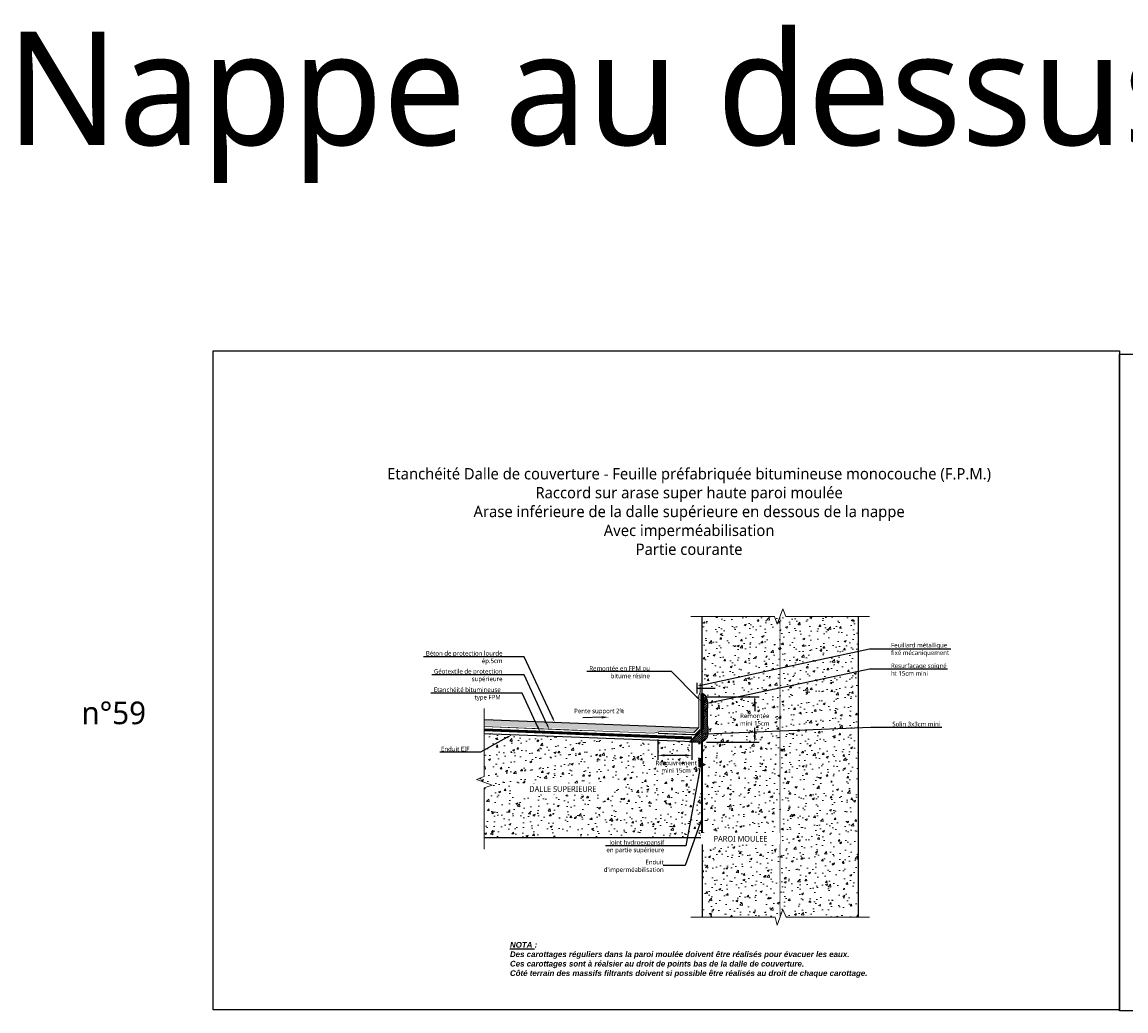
# Model space of a CAD drawing. Header units: millimetres. Extents: x -3314 to 21255525, y -15000 to 1735000.
# Tile 47 of 109: x 22747 to 23234, y 7472 to 7908. Entities that reach past the tile are written whole.
import ezdxf
from ezdxf import colors
from ezdxf.entities.mleader import LeaderData, LeaderLine
from ezdxf.math import Vec2, Vec3

# ---------------------------------------------------------------- set-up
doc = ezdxf.new("R2010")
doc.units = ezdxf.units.MM
doc.linetypes.add('CACHE', pattern=[0.375, 0.25, -0.125])
doc.linetypes.add('CONTINU', pattern=[0])
for name, color, linetype, lineweight in [('Dessin_AXE', 8, 'Continuous', 5), ('Dessin_HACHURES', 253, 'Continuous', 9), ('Matériel_Joint Hydroexpansif', 140, 'CACHE', 0), ("Matériel_Profilé d'arrêt d'eau paroi moulée", 3, 'CACHE', 0), ('Produit_Imperméabilisation', 219, 'Continuous', 0), ('SYSTEME_FPM_Enduit EIF', 6, 'Continuous', 9), ("SYSTEME_FPM_Feuille Bitume + enduit d'imperméabilisation", 4, 'Continuous', 9), ('SYSTEME_FPM_GEOTEXTILE de protection', 3, 'ISOLATION', 5), ('SYSTEME_S.E.L', 30, 'Continuous', 9)]:
    doc.layers.add(name, color=color, linetype=linetype, lineweight=lineweight)
for name, color, linetype in [('Dessin_CONTOURS BETON', 7, 'Continuous'), ('Dessin_COTATIONS', 7, 'Continuous'), ('Dessin_TEXTES', 7, 'CONTINU'), ('Matériel_Feuillard-Solin', 40, 'Continuous'), ('Matériel_Resine', 230, 'Continuous')]:
    doc.layers.add(name, color=color, linetype=linetype)
doc.layers.add('GEN-_-FMULT', color=210, linetype='Continuous', plot=False)
doc.styles.add('Arial', font='segoeui.ttf')
doc.styles.add('txt-moyen', font='segoeui.ttf')
doc.linetypes.add('ISOLATION', pattern='A,0.0001,-0.1,[134,ltypeshp.shx,S=0.1,R=0,X=-0.1,Y=0],-0.2,[134,ltypeshp.shx,S=0.1,R=180,X=0.1,Y=0],-0.1', length=0.4001)
doc.dimstyles.new('1000F2', dxfattribs={"dimscale": 10, "dimtxt": 0.25, "dimasz": 0.3, "dimexe": 0.2, "dimexo": 0, "dimgap": 0.1, "dimtad": 1, "dimzin": 0, "dimdsep": 46, "dimtxsty": 'txt-moyen', "dimcen": 0.1, "dimclrd": 256, "dimclre": 256, "dimclrt": 256, "dimazin": 0, "dimtfac": 1, "dimtmove": 2, "dimatfit": 3, "dimfxl": 1, "dimtolj": 1, "dimtzin": 0, "dimlwd": -1, "dimlwe": -1, "dimarcsym": 0})
pattern_1 = [(50, (26309.867, 2379.005), (9.1092334, -0.796954), [0.9525, -10.4775]), (355, (26309.867, 2379.005), (-1.762171, 9.552842), [0.762, -8.382029]), (100.45144, (26310.626, 2378.938), (7.347062, 8.755888), [0.8095, -8.904512]), (46.1842, (26309.867, 2381.545), (13.553952, -2.102116), [1.42875, -15.71625]), (96.63556, (26310.996, 2381.37), (11.870207, 12.371306), [1.21425, -13.35678]), (351.18415, (26309.867, 2381.545), (11.870207, 12.371306), [1.142998, -12.572987]), (21, (26311.137, 2380.91), (7.58072, -5.11326), [0.9525, -10.4775]), (326, (26311.137, 2380.91), (3.090101, 9.209398), [0.762, -8.382]), (71.45144, (26311.769, 2380.484), (10.670821, 4.096138), [0.8095, -8.904497]), (37.5, (26309.867, 2379.0047), (0.1544302, 4.227752), [0, -8.2804, 0, -8.509, 0, -8.41375]), (7.5, (26309.867, 2379.0047), (3.340983, 5.0090287), [0, -4.8514, 0, -8.0899, 0, -3.20675]), (327.5, (26307.035, 2379.0047), (6.7795298, -0.2864372), [0, -3.175, 0, -9.906, 0, -13.1445]), (317.5, (26305.765, 2379.0047), (7.406459, 1.2713246), [0, -4.1275, 0, -6.5786, 0, -9.3345])]

# ---------------------------------------------------------------- blocks, each defined once
blk = doc.blocks.new('*D140')
at = {"layer": 'Defpoints', "color": 0, "transparency": 16777216}
for p in [(23046.58, 7610.13), (23047.01, 7590.13), (23070.28, 7590.13)]:
    blk.add_point(p, dxfattribs=at)
at = {"layer": 'Dessin_COTATIONS', "transparency": 16777216}
for p, q in [((23048.58, 7610.13), (23072.28, 7610.13)), ((23070.28, 7607.13), (23070.28, 7603.82)), ((23070.28, 7593.13), (23070.28, 7596.44)), ((23049.01, 7590.13), (23072.28, 7590.13))]:
    blk.add_line(p, q, dxfattribs=at)
for points in [[(23070.78, 7607.13), (23069.78, 7607.13), (23070.28, 7610.13)], [(23069.78, 7593.13), (23070.78, 7593.13), (23070.28, 7590.13)]]:
    blk.add_solid(points, dxfattribs=at)
at = {"layer": 'Dessin_COTATIONS', "transparency": 16777216, "insert": (23070.28, 7600.13), "char_height": 2, "attachment_point": 5, "rotation": 359.9999, "style": 'txt-moyen'}
blk.add_mtext('\\A1;Remontée\\Pmini 15cm', dxfattribs=at)
blk = doc.blocks.new('*D141')
at = {"layer": 'Defpoints', "color": 0, "transparency": 16777216}
for p in [(23027.53, 7593.31), (23042.53, 7591.99), (23027.53, 7584.35)]:
    blk.add_point(p, dxfattribs=at)
at = {"layer": 'Dessin_COTATIONS', "transparency": 16777216}
for p, q in [((23027.53, 7591.31), (23027.53, 7582.35)), ((23042.53, 7589.99), (23042.53, 7582.35)), ((23039.53, 7584.35), (23030.53, 7584.35))]:
    blk.add_line(p, q, dxfattribs=at)
for points in [[(23030.53, 7584.85), (23030.53, 7583.85), (23027.53, 7584.35)], [(23039.53, 7583.85), (23039.53, 7584.85), (23042.53, 7584.35)]]:
    blk.add_solid(points, dxfattribs=at)
at = {"layer": 'Dessin_COTATIONS', "transparency": 16777216, "insert": (23035.58, 7579.32), "char_height": 2, "attachment_point": 5, "rotation": 359.9999, "style": 'txt-moyen'}
blk.add_mtext('\\A1;Recouvrement \\Pmini 15cm', dxfattribs=at)

msp = doc.modelspace()

# ---------------------------------------------------------------- hatches: boundary and pattern name
at = {"layer": 'Dessin_HACHURES'}
h = msp.add_hatch(dxfattribs=at)
h.set_pattern_fill('AR-CONC', color=256, scale=0.05)
h.set_pattern_definition(pattern_1)
edge = h.paths.add_edge_path()
edge.add_line((23081.4474, 7645.6697), (23066.731, 7645.6697))
edge.add_line((23066.731, 7645.6697), (23065.481, 7649.1041))
edge.add_line((23065.481, 7649.1041), (23062.981, 7642.2354))
edge.add_line((23062.981, 7642.2354), (23061.731, 7645.6697))
edge.add_line((23061.731, 7645.6697), (23047.0147, 7645.6697))
edge.add_line((23047.0147, 7645.6697), (23047.0147, 7590.1314))
edge.add_line((23047.0147, 7590.1314), (23047.5147, 7590.1314))
edge.add_line((23047.5147, 7590.1314), (23047.5147, 7573.229))
edge.add_arc((23040.1994, 7572.0894), 7.4035, -8.854866, 8.854836, ccw=False)
edge.add_line((23047.5147, 7570.9498), (23047.5147, 7560.1834))
edge.add_line((23047.5147, 7560.1834), (23047.0147, 7560.1834))
edge.add_line((23047.0147, 7560.1834), (23047.0147, 7512.8774))
edge.add_line((23047.0147, 7512.8774), (23062.0147, 7512.8774))
edge.add_line((23062.0147, 7512.8774), (23062.981, 7512.8774))
edge.add_line((23062.981, 7512.8774), (23065.481, 7512.8774))
edge.add_line((23065.481, 7512.8774), (23067.0147, 7512.8774))
edge.add_line((23067.0147, 7512.8774), (23081.4474, 7512.8774))
edge.add_line((23081.4474, 7512.8774), (23081.4474, 7645.6697))
h.paths.add_polyline_path([(23050.049, 7544.8982), (23077.8867, 7544.8982), (23077.8867, 7550.05), (23050.049, 7550.05)], flags=16)
h = msp.add_hatch(dxfattribs=at)
h.set_pattern_fill('AR-CONC', color=256, scale=0.05)
h.set_pattern_definition(pattern_1)
h.paths.add_polyline_path([(23115.8802, 7596.5594), (23081.4474, 7595.182), (23081.4474, 7512.8774), (23082.6974, 7516.3117), (23084.231, 7512.8774), (23115.8802, 7512.8774)])
h.paths.add_polyline_path([(23115.8802, 7596.5594), (23115.8802, 7608.7218), (23081.4474, 7606.0845), (23081.4474, 7595.182)])
h.paths.add_polyline_path([(23081.4474, 7614.1444), (23081.4474, 7606.0845), (23115.8802, 7608.7218), (23115.8802, 7621.4374)])
h.paths.add_polyline_path([(23081.4474, 7622.8681), (23081.4474, 7614.1444), (23115.8802, 7621.4374), (23115.8802, 7630.3527)])
h.paths.add_polyline_path([(23083.9474, 7645.6697), (23082.6974, 7649.1041), (23081.4474, 7645.6697), (23081.4474, 7622.8681), (23115.8802, 7630.3527), (23115.8802, 7645.6697)])
h.paths.add_polyline_path([(23050.049, 7544.8982), (23077.8867, 7544.8982), (23077.8867, 7550.05), (23050.049, 7550.05)], flags=9)
h = msp.add_hatch(dxfattribs=at)
h.set_pattern_fill('ANSI31', color=256, scale=0.2)
h.set_pattern_definition([(45, (26309.86694, 2379.00467), (-0.449012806, 0.449012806), [])])
edge = h.paths.add_edge_path()
edge.add_spline(control_points=[(23049.6232, 7593.909), (23049.7189, 7595.1935), (23049.0468, 7598.9668), (23049.297, 7602.2711), (23049.342, 7603.5683), (23049.3438, 7603.6256)], knot_values=[20.96480027, 20.96480027, 20.96480027, 20.96480027, 24.82542274, 31.03755573, 31.33295786, 31.33295786, 31.33295786, 31.33295786], degree=3, periodic=0)
edge.add_line((23049.3438, 7603.6256), (23047.0147, 7603.4473))
edge.add_line((23047.0147, 7603.4473), (23047.0147, 7590.2028))
edge.add_spline(control_points=[(23047.0147, 7590.2028), (23047.0596, 7590.2293), (23047.7827, 7590.6606), (23049.1813, 7591.6717), (23049.564, 7593.1147), (23049.6232, 7593.909)], knot_values=[31.33295786, 31.33295786, 31.33295786, 31.33295786, 31.4861303, 33.80187078, 36.18879248, 36.18879248, 36.18879248, 36.18879248], degree=3, periodic=0)
edge = h.paths.add_edge_path()
edge.add_spline(control_points=[(23049.3438, 7603.6256), (23049.3761, 7604.6361), (23049.2952, 7606.0115), (23049.7682, 7608.0122), (23048.3721, 7611.2082), (23047.2698, 7611.757), (23047.0147, 7611.6278)], knot_values=[1.83733693, 1.83733693, 1.83733693, 1.83733693, 7.03972194, 15.05051499, 19.67228955, 20.96480027, 20.96480027, 20.96480027, 20.96480027], degree=3, periodic=0)
edge.add_line((23047.0147, 7611.6278), (23047.0147, 7603.4473))
edge.add_line((23047.0147, 7603.4473), (23049.3438, 7603.6256))
at = {"layer": 'Dessin_HACHURES', "linetype": 'CONTINU'}
h = msp.add_hatch(dxfattribs=at)
h.set_pattern_fill('AR-CONC', color=256, scale=0.5)
h.set_pattern_definition([(50, (24509.167, 5775.0702), (3.586301, -0.3137607), [0.375, -4.125]), (355, (24509.167, 5775.07), (-0.6937567, 3.7609607), [0.3, -3.3]), (100.45144, (24509.466, 5775.044), (2.892544, 3.4472), [0.318701, -3.5057106]), (46.1842, (24509.167, 5776.07), (5.336207, -0.827596), [0.5625, -6.1875]), (96.63564, (24509.6117, 5776.001), (4.67331, 4.870593), [0.478052, -5.258569]), (351.18416, (24509.167, 5776.07), (4.67331, 4.870593), [0.45, -4.95]), (21, (24509.667, 5775.8202), (2.9845353, -2.0130945), [0.375, -4.125]), (326, (24509.667, 5775.82), (1.2165767, 3.62575), [0.3, -3.3]), (71.45144, (24509.9157, 5775.6524), (4.201112, 1.612656), [0.318701, -3.5057106]), (37.5, (24509.167, 5775.0702), (0.0607993, 1.6644693), [0, -3.26, 0, -3.35, 0, -3.3125]), (7.5, (24509.167, 5775.0702), (1.3153477, 1.9720586), [0, -1.91, 0, -3.185, 0, -1.2625]), (327.5, (24508.052, 5775.0702), (2.6691122, -0.11277436), [0, -1.25, 0, -3.9, 0, -5.175]), (317.5, (24507.552, 5775.0702), (2.9159308, 0.500525), [0, -1.625, 0, -2.59, 0, -3.675])])
h.paths.add_polyline_path([(23025.3701, 7594.6684), (23029.0966, 7594.9988), (23029.0966, 7594.9988), (23043.4127, 7594.442), (23045.2533, 7596.3058), (22950.9024, 7600.0716), (22950.9042, 7597.5337)])
at = {"layer": 'Dessin_HACHURES'}
h = msp.add_hatch(dxfattribs=at)
h.set_pattern_fill('AR-CONC', color=256, scale=0.05)
h.set_pattern_definition(pattern_1)
h.paths.add_polyline_path([(23046.5147, 7564.5153, -0.10920911), (23046.5147, 7567.024), (23046.5147, 7575.0123), (23045.5817, 7575.0123), (23045.5817, 7578.7177), (23046.5147, 7578.7177), (23046.5147, 7583.2704, -0.13014791), (23046.5147, 7584.2625), (23046.5147, 7590.1511), (23041.48, 7590.3502), (22950.8776, 7593.932), (22950.8907, 7575.013), (22947.4572, 7573.7607), (22954.3275, 7571.2652), (22950.894, 7570.013), (22950.9055, 7547.8698), (23047.0147, 7547.9333), (23047.0147, 7554.1314), (23047.0147, 7560.1834), (23046.5147, 7560.1834)])
h.paths.add_polyline_path([(22967.5311, 7566.8636), (23003.5236, 7566.8636), (23003.5236, 7572.0154), (22967.5311, 7572.0154)], flags=24)
h.paths.add_polyline_path([(23050.049, 7544.8982), (23077.8867, 7544.8982), (23077.8867, 7550.05), (23050.049, 7550.05)], flags=9)
at = {"layer": 'Dessin_HACHURES', "linetype": 'Continuous'}
h = msp.add_hatch(dxfattribs=at)
h.set_pattern_fill('ANSI31', color=256, scale=5, angle=357.736088)
h.set_pattern_definition([(42.736088, (24409.1226, 6369.65276), (-0.42413901, 0.45905457), [])])
h.paths.add_polyline_path([(23047.0147, 7595.9546), (23041.48, 7590.3502), (23047.0147, 7590.1314)])
at = {"layer": 'Matériel_Joint Hydroexpansif', "linetype": 'CONTINU'}
h = msp.add_hatch(color=256, dxfattribs=at)
h.dxf.hatch_style = 1
h.paths.add_polyline_path([(23045.5817, 7582.9586), (23045.5817, 7579.2532), (23046.9945, 7579.2532, 0.0007891), (23047.0147, 7579.3456), (23047.0147, 7582.9586)])

# ---------------------------------------------------------------- linework, layer by layer
at = {"layer": 'Defpoints', "linetype": 'Continuous'}
msp.add_lwpolyline([(23231.2504, 7761.5058), (23631.2504, 7761.5058), (23631.248, 7471.5058), (23231.2504, 7471.5058)], close=True, dxfattribs=at)
at = {"layer": 'Dessin_AXE', "flags": 128}
for points in [[(23120.8802, 7645.6697), (23083.9474, 7645.6697), (23082.6974, 7649.1041), (23080.1974, 7642.2354), (23078.9474, 7645.6697), (23042.0147, 7645.6697)], [(22950.8699, 7605.0791), (22950.8907, 7575.013), (22947.4572, 7573.7607), (22954.3275, 7571.2652), (22950.894, 7570.013), (22950.908, 7542.8698)], [(23120.8802, 7512.8774), (23084.231, 7512.8774), (23082.6974, 7516.3117), (23080.1974, 7509.443), (23079.231, 7512.8774), (23042.0147, 7512.8774)]]:
    msp.add_lwpolyline(points, dxfattribs=at)
at = {"layer": 'Dessin_CONTOURS BETON', "flags": 128}
for points in [[(23047.0147, 7590.1314), (23047.0147, 7590.1314), (23047.0147, 7645.6697)], [(23047.0147, 7590.1314), (22950.9068, 7593.9308), (22950.9068, 7593.9308)], [(23047.0147, 7547.9333), (22950.9047, 7547.8698)]]:
    msp.add_lwpolyline(points, dxfattribs=at)
at = {"layer": 'Dessin_CONTOURS BETON'}
for points in [[(23115.8802, 7645.6697), (23115.8802, 7512.8774)], [(23047.0147, 7590.1314), (23047.0147, 7512.8774)]]:
    msp.add_lwpolyline(points, dxfattribs=at)
at = {"layer": 'Dessin_CONTOURS BETON', "linetype": 'Continuous', "flags": 128}
msp.add_lwpolyline([(23047.0147, 7595.9546), (23041.48, 7590.3502), (23047.0147, 7590.1314)], close=True, dxfattribs=at)
at = {"layer": 'Dessin_CONTOURS BETON'}
msp.add_open_spline([(23047.0147, 7611.6278), (23047.2698, 7611.757), (23048.3721, 7611.2082), (23049.7682, 7608.0122), (23049.2874, 7605.9784), (23049.4225, 7603.9291), (23048.9892, 7598.2061), (23050.2932, 7592.4755), (23047.7827, 7590.6606), (23047.0596, 7590.2293), (23047.0147, 7590.2028)], degree=3, knots=[1.83733693, 1.83733693, 1.83733693, 1.83733693, 3.12984765, 7.75162221, 15.76241526, 21.26020239, 27.47233538, 33.71987956, 36.03562003, 36.1888015, 36.1888015, 36.1888015, 36.1888015], dxfattribs=at)
at = {"layer": 'Matériel_Feuillard-Solin', "linetype": 'CONTINU'}
msp.add_line((23044.7676, 7613.9772), (23052.8257, 7613.9772), dxfattribs=at)
at = {"layer": 'Matériel_Feuillard-Solin', "linetype": 'CONTINU', "const_width": 0.6}
msp.add_lwpolyline([(23044.7676, 7616.4064), (23044.7676, 7611.5481)], dxfattribs=at)
at = {"layer": 'Matériel_Joint Hydroexpansif', "linetype": 'CONTINU'}
msp.add_lwpolyline([(23045.5817, 7579.2532), (23045.5817, 7582.9586), (23047.0147, 7582.9586), (23047.0147, 7579.2532)], close=True, dxfattribs=at)
at = {"layer": "Matériel_Profilé d'arrêt d'eau paroi moulée", "lineweight": 13, "const_width": 0.2}
msp.add_lwpolyline([(23081.4474, 7645.6697), (23081.4474, 7512.8774)], dxfattribs=at)
at = {"layer": 'Matériel_Resine', "lineweight": 70}
msp.add_lwpolyline([(23047.0147, 7611.6278), (23047.0147, 7595.9546)], dxfattribs=at)
at = {"layer": 'Produit_Imperméabilisation', "const_width": 1}
msp.add_lwpolyline([(23047.0147, 7590.1314), (23047.0147, 7547.9333)], dxfattribs=at)
at = {"layer": 'SYSTEME_FPM_Enduit EIF', "ltscale": 0.1, "const_width": 0.2}
msp.add_lwpolyline([(23041.48, 7590.3502), (22950.8776, 7593.932)], dxfattribs=at)
at = {"layer": "SYSTEME_FPM_Feuille Bitume + enduit d'imperméabilisation", "ltscale": 0.1, "const_width": 1}
msp.add_lwpolyline([(23042.5289, 7591.9905), (22950.8808, 7595.6033)], dxfattribs=at)
at = {"layer": "SYSTEME_FPM_Feuille Bitume + enduit d'imperméabilisation", "linetype": 'ByBlock', "ltscale": 0.1, "flags": 128}
for points in [[(23042.5282, 7592.4909), (22950.9119, 7596.1128)], [(23042.5282, 7591.4901), (22950.904, 7595.1123)]]:
    msp.add_lwpolyline(points, dxfattribs=at)
at = {"layer": 'SYSTEME_FPM_GEOTEXTILE de protection', "flags": 128}
msp.add_lwpolyline([(22950.9047, 7597.1334), (22993.8988, 7595.3563), (22993.1326, 7595.388), (22950.9047, 7597.1334)], dxfattribs=at)
at = {"layer": 'SYSTEME_S.E.L', "ltscale": 0.2, "const_width": 0.5}
msp.add_lwpolyline([(23027.5289, 7594.0684), (23043.8535, 7593.4651), (23046.5781, 7596.2241), (23046.5781, 7610.1314)], dxfattribs=at)

# ---------------------------------------------------------------- texts
at = {"layer": 'Dessin_TEXTES', "style": 'Arial'}
msp.add_text('n°59', height=10, dxfattribs=at).set_placement((22773.08, 7598.1135))
at = {"layer": 'Dessin_TEXTES', "insert": (22740, 7903.85), "char_height": 50, "width": 1200.757526, "attachment_point": 1, "style": 'Arial'}
msp.add_mtext('Nappe au dessus de la dalle sup', dxfattribs=at)
at = {"layer": 'GEN-_-FMULT', "insert": (23041.3199, 7711.207), "char_height": 5, "width": 406, "attachment_point": 2, "style": 'Arial'}
msp.add_mtext('Etanchéité Dalle de couverture - Feuille préfabriquée bitumineuse monocouche (F.P.M.) \\PRaccord sur arase super haute paroi moulée \\PArase inférieure de la dalle supérieure en dessous de la nappe \\PAvec imperméabilisation\\PPartie courante', dxfattribs=at)

# ---------------------------------------------------------------- dimensions: what is measured, and where the dimension line sits
at = {"layer": 'Dessin_COTATIONS'}
dim = msp.add_linear_dim(base=(23070.2841, 7590.1314), p1=(23046.5781, 7610.1314), p2=(23047.0147, 7590.1314), angle=90, text='Remontée\\Pmini 15cm', dimstyle='1000F2', override={"dimtxt": 0.2, "dimexo": 0.2, "dimtad": 0}, dxfattribs=at)
dim.commit()
dim.dimension.update_dxf_attribs({"geometry": '*D140', "text_midpoint": (23070.2841, 7600.1314), "text_rotation": 359.9999})
dim = msp.add_linear_dim(base=(23027.5289, 7584.3541), p1=(23042.5289, 7591.9905), p2=(23027.5289, 7593.3077), text='Recouvrement \\Pmini 15cm', dimstyle='1000F2', override={"dimtxt": 0.2, "dimexo": 0.2, "dimtad": 0}, dxfattribs=at)
dim.commit()
dim.dimension.update_dxf_attribs({"geometry": '*D141', "text_midpoint": (23035.5809, 7579.3191), "dimtype": 160, "text_rotation": 359.9999})

# ---------------------------------------------------------------- leaders
at = {"layer": 'Dessin_TEXTES'}
ml = msp.add_multileader_mtext('Standard', dxfattribs=at)
ml.set_content('Béton de protection lourde\\Pép.5cm', color=256, style='txt-moyen')
ml.set_leader_properties(linetype='ByLayer', lineweight=-1)
ml.build(insert=Vec2(0, 0))
ml.multileader.update_dxf_attribs({"text_left_attachment_type": 6, "text_right_attachment_type": 6, "dogleg_length": 7.5, "arrow_head_size": 2.5})
ctx = ml.context
ctx.base_point, ctx.char_height, ctx.arrow_head_size, ctx.plane_origin = Vec3(22924.494, 7627.8585), 2, 2.5, Vec3(22897.9575, 7629.1592)
ctx.left_attachment, ctx.right_attachment, ctx.text_align_type = 6, 6, 2
notes = []
notes.append((ctx, [(0, (1, 1, 0), (22968.4483, 7627.8598), (-1, 0), 7.5, [(0, [(22982.0226, 7598.8412)], 0, [])])]))
ctx.mtext.insert, ctx.mtext.alignment, ctx.mtext.flow_direction = Vec3(22958.9483, 7630.4138), 3, 5
ml = msp.add_multileader_mtext('Standard', dxfattribs=at)
ml.set_content('Feuillard métallique\\Pfixé mécaniquement', color=256, style='txt-moyen')
ml.set_leader_properties(linetype='ByLayer', lineweight=-1)
ml.build(insert=Vec2(0, 0))
ml.multileader.update_dxf_attribs({"text_left_attachment_type": 6, "text_right_attachment_type": 6, "dogleg_length": 7.5, "arrow_head_size": 2.5})
ctx = ml.context
ctx.base_point, ctx.char_height, ctx.arrow_head_size, ctx.plane_origin = Vec3(23128.4365, 7631.4517), 2, 2.5, Vec3(23099.7546, 7621.0381)
ctx.left_attachment, ctx.right_attachment = 6, 6
notes.append((ctx, [(0, (1, 1, 0), (23120.9365, 7631.453), (1, 0), 7.5, [(0, [(23044.8438, 7614.9118)], 0, [])])]))
ctx.mtext.insert, ctx.mtext.flow_direction = Vec3(23130.4365, 7634.007), 5
ml = msp.add_multileader_mtext('Standard', dxfattribs=at)
ml.set_content('Resurfaçage soigné\\Pht 15cm mini', color=256, style='txt-moyen')
ml.set_leader_properties(linetype='ByLayer', lineweight=-1)
ml.build(insert=Vec2(0, 0))
ml.multileader.update_dxf_attribs({"text_left_attachment_type": 6, "text_right_attachment_type": 6, "dogleg_length": 7.5, "arrow_head_size": 2.5})
ctx = ml.context
ctx.base_point, ctx.char_height, ctx.arrow_head_size, ctx.plane_origin = Vec3(23128.4365, 7622.5083), 2, 2.5, Vec3(23099.7546, 7612.0947)
ctx.left_attachment, ctx.right_attachment = 6, 6
notes.append((ctx, [(0, (1, 1, 0), (23120.9365, 7622.5083), (1, 0), 7.5, [(0, [(23048.9669, 7607.2648)], 0, [])])]))
ctx.mtext.insert, ctx.mtext.flow_direction = Vec3(23130.4365, 7624.9083), 5
ml = msp.add_multileader_mtext('Standard', dxfattribs=at)
ml.set_content('Géotextile de protection\\Psupérieure', color=256, style='txt-moyen')
ml.set_leader_properties(linetype='ByLayer', lineweight=-1)
ml.build(insert=Vec2(0, 0))
ml.multileader.update_dxf_attribs({"text_left_attachment_type": 6, "text_right_attachment_type": 6, "dogleg_length": 7.5, "arrow_head_size": 2.5})
ctx = ml.context
ctx.base_point, ctx.char_height, ctx.arrow_head_size, ctx.plane_origin = Vec3(22927.7791, 7619.8976), 2, 2.5, Vec3(22897.9575, 7621.1983)
ctx.left_attachment, ctx.right_attachment, ctx.text_align_type = 6, 6, 2
notes.append((ctx, [(0, (1, 1, 0), (22968.4483, 7619.8988), (-1, 0), 7.5, [(0, [(22979.6194, 7595.7946)], 0, [])])]))
ctx.mtext.insert, ctx.mtext.alignment, ctx.mtext.flow_direction = Vec3(22958.9483, 7622.4528), 3, 5
ml = msp.add_multileader_mtext('Standard', dxfattribs=at)
ml.set_content('Etanchéité bitumineuse type FPM', color=256, style='txt-moyen')
ml.set_leader_properties(linetype='ByLayer', lineweight=-1)
ml.build(insert=Vec2(0, 0))
ml.multileader.update_dxf_attribs({"text_left_attachment_type": 6, "text_right_attachment_type": 6, "dogleg_length": 7.5, "arrow_head_size": 2.5})
ctx = ml.context
ctx.base_point, ctx.char_height, ctx.arrow_head_size, ctx.plane_origin = Vec3(22927.3761, 7611.7742), 2, 2.5, Vec3(22897.9515, 7611.3205)
ctx.left_attachment, ctx.right_attachment, ctx.text_align_type = 6, 6, 2
notes.append((ctx, [(0, (1, 1, 0), (22967.6619, 7611.7762), (-1, 0), 7.5, [(0, [(22975.5779, 7594.5538)], 0, [])])]))
ctx.mtext.insert, ctx.mtext.width, ctx.mtext.alignment, ctx.mtext.flow_direction = Vec3(22958.1619, 7614.3622), 30.566166, 3, 5
ml = msp.add_multileader_mtext('Standard', dxfattribs=at)
ml.set_content('Solin 3x3cm mini', color=256, style='txt-moyen')
ml.set_leader_properties(linetype='ByLayer', lineweight=-1)
ml.build(insert=Vec2(0, 0))
ml.multileader.update_dxf_attribs({"text_left_attachment_type": 6, "text_right_attachment_type": 6, "dogleg_length": 7.5, "arrow_head_size": 2.5})
ctx = ml.context
ctx.base_point, ctx.char_height, ctx.arrow_head_size, ctx.plane_origin = Vec3(23129.0082, 7596.7845), 2, 2.5, Vec3(23100.3263, 7589.3031)
ctx.left_attachment, ctx.right_attachment = 6, 6
notes.append((ctx, [(0, (1, 1, 0), (23121.5082, 7596.7845), (1, 0), 7.5, [(0, [(23046.4009, 7593.7801)], 0, [])])]))
ctx.mtext.insert, ctx.mtext.flow_direction = Vec3(23131.0082, 7599.1845), 5
ml = msp.add_multileader_mtext('Standard', dxfattribs=at)
ml.set_content('Enduit EIF', color=256, style='txt-moyen')
ml.set_leader_properties(linetype='ByLayer', lineweight=-1)
ml.build(insert=Vec2(0, 0))
ml.multileader.update_dxf_attribs({"text_left_attachment_type": 6, "text_right_attachment_type": 6, "dogleg_length": 7.5, "arrow_head_size": 2.5})
ctx = ml.context
ctx.base_point, ctx.char_height, ctx.arrow_head_size, ctx.plane_origin = Vec3(22929.6379, 7585.7691), 2, 2.5, Vec3(22884.0844, 7575.3555)
ctx.left_attachment, ctx.right_attachment, ctx.text_align_type = 6, 6, 2
notes.append((ctx, [(0, (1, 1, 0), (22949.2239, 7585.7691), (-1, 0), 2.9, [(0, [(22963.0973, 7593.4489)], 0, [])])]))
ctx.mtext.insert, ctx.mtext.alignment, ctx.mtext.flow_direction = Vec3(22944.3239, 7588.1691), 3, 5
ml = msp.add_multileader_mtext('Standard', dxfattribs=at)
ml.set_content('Joint hydroexpansif\\Pen partie supérieure', color=256, style='txt-moyen')
ml.set_leader_properties(linetype='ByLayer', lineweight=-1)
ml.build(insert=Vec2(0, 0))
ml.multileader.update_dxf_attribs({"text_left_attachment_type": 6, "text_right_attachment_type": 6, "dogleg_length": 7.5, "arrow_head_size": 2.5})
ctx = ml.context
ctx.base_point, ctx.char_height, ctx.arrow_head_size, ctx.plane_origin = Vec3(23003.6876, 7544.3654), 2, 2.5, Vec3(22969.3298, 7545.6661)
ctx.left_attachment, ctx.right_attachment, ctx.text_align_type = 6, 6, 2
notes.append((ctx, [(0, (1, 1, 0), (23039.8206, 7544.3667), (-1, 0), 7.5, [(0, [(23046.3621, 7579.8111)], 0, [])])]))
ctx.mtext.insert, ctx.mtext.alignment, ctx.mtext.flow_direction = Vec3(23030.3206, 7546.9207), 3, 5
ml = msp.add_multileader_mtext('Standard', dxfattribs=at)
ml.set_content("Enduit d'imperméabilisation", color=256, style='txt-moyen')
ml.set_leader_properties(linetype='ByLayer', lineweight=-1)
ml.build(insert=Vec2(0, 0))
ml.multileader.update_dxf_attribs({"text_left_attachment_type": 6, "text_right_attachment_type": 6, "dogleg_length": 7.5, "arrow_head_size": 2.5})
ctx = ml.context
ctx.base_point, ctx.char_height, ctx.arrow_head_size, ctx.plane_origin = Vec3(23003.0062, 7535.6707), 2, 2.5, Vec3(22969.3298, 7539.5621)
ctx.left_attachment, ctx.right_attachment, ctx.text_align_type = 6, 6, 2
notes.append((ctx, [(0, (1, 1, 0), (23039.599, 7535.672), (-1, 0), 7.5, [(0, [(23047.0147, 7556.786)], 0, [])])]))
ctx.mtext.insert, ctx.mtext.width, ctx.mtext.alignment, ctx.mtext.flow_direction = Vec3(23030.099, 7538.226), 0.275662, 3, 5
for ctx, leaders in notes:
    for number, flags, end, landing, length, lines in leaders:
        leader = LeaderData()
        leader.index, (leader.has_last_leader_line, leader.has_dogleg_vector, leader.attachment_direction) = number, flags
        leader.last_leader_point, leader.dogleg_vector, leader.dogleg_length = Vec3(end), Vec3(landing), length
        for number, points, colour, breaks in lines:
            line = LeaderLine()
            line.index, line.vertices, line.color, line.breaks = number, Vec3.list(points), colors.encode_raw_color(colour), breaks
            leader.lines.append(line)
        ctx.leaders.append(leader)

# ---------------------------------------------------------------- next in the draw order: texts
at = {"layer": 'Dessin_TEXTES', "insert": (22990.5866, 7602.2943), "char_height": 2, "width": 50.271961, "attachment_point": 7, "style": 'txt-moyen', "bg_fill": 2}
msp.add_mtext('Pente support 2%', dxfattribs=at)
at = {"layer": 'Dessin_TEXTES', "char_height": 2.5, "attachment_point": 5, "style": 'txt-moyen', "bg_fill": 3, "box_fill_scale": 1.5, "bg_fill_color": 9, "bg_fill_true_color": 13158600, "bg_fill_transparency": 0}
for s, insert, width in [('DALLE SUPERIEURE', (22985.5683, 7569.4787), 42.520928), ('PAROI MOULEE', (23064.0088, 7547.5142), 32.448793)]:
    msp.add_mtext(s, dxfattribs=dict(at, insert=insert, width=width))

# ---------------------------------------------------------------- next in the draw order: linework, layer by layer
at = {"layer": 'Defpoints', "linetype": 'Continuous'}
msp.add_lwpolyline([(22831.2504, 7762.9435), (23231.2504, 7762.9435), (23231.2504, 7471.9435), (22831.2504, 7471.9435)], close=True, dxfattribs=at)
at = {"layer": 'Dessin_CONTOURS BETON', "flags": 128}
msp.add_lwpolyline([(23045.2533, 7596.3058), (22950.9581, 7600.0716), (22950.9581, 7600.0716)], dxfattribs=at)
at = {"layer": 'SYSTEME_FPM_GEOTEXTILE de protection', "flags": 128}
msp.add_lwpolyline([(22950.9047, 7597.1334), (23025.77, 7594.2138), (23029.0966, 7594.9988), (23043.4127, 7594.442), (23045.5649, 7596.6212), (23045.6541, 7610.8133), (23046.2474, 7612.3019), (23046.2708, 7616.0367)], dxfattribs=at)

# ---------------------------------------------------------------- next in the draw order: leaders
at = {"layer": 'Dessin_TEXTES'}
ml = msp.add_multileader_mtext('Standard', dxfattribs=at)
ml.set_content('Remontée en FPM ou \\Pbitume résine', color=256, style='txt-moyen')
ml.set_leader_properties(linetype='ByLayer', lineweight=-1)
ml.build(insert=Vec2(0, 0))
ml.multileader.update_dxf_attribs({"text_left_attachment_type": 6, "text_right_attachment_type": 6, "dogleg_length": 7.5, "arrow_head_size": 2.5})
ctx = ml.context
ctx.base_point, ctx.char_height, ctx.arrow_head_size, ctx.plane_origin = Vec3(22995.7114, 7621.3464), 2, 2.5, Vec3(22963.0166, 7622.6471)
ctx.left_attachment, ctx.right_attachment, ctx.text_align_type = 6, 6, 2
notes = []
notes.append((ctx, [(0, (1, 1, 0), (23033.5074, 7621.3464), (-1, 0), 7.5, [(0, [(23046.5016, 7608.3493)], 0, [])])]))
ctx.mtext.insert, ctx.mtext.alignment, ctx.mtext.flow_direction = Vec3(23024.0074, 7623.7464), 3, 5
at = {"layer": 'Dessin_TEXTES', "linetype": 'CONTINU', "lineweight": 9}
ml = msp.add_multileader_mtext('Standard', dxfattribs=at)
ml.set_content('', color=256, style='txt-moyen')
ml.set_leader_properties(linetype='ByLayer', lineweight=-1)
ml.build(insert=Vec2(0, 0))
ml.multileader.update_dxf_attribs({"text_left_attachment_type": 6, "text_right_attachment_type": 6, "dogleg_length": 0, "arrow_head_size": 3})
ctx = ml.context
ctx.base_point, ctx.char_height, ctx.arrow_head_size, ctx.landing_gap_size, ctx.plane_origin = Vec3(22994.3442, 7601.4434), 2.5, 3, 0, Vec3(22952.1824, 7605.7858)
ctx.left_attachment, ctx.right_attachment, ctx.text_align_type = 6, 6, 2
notes.append((ctx, [(0, (1, 1, 0), (22994.3442, 7600.9434), (-1, 0), 0, [(0, [(23005.7623, 7601.2211)], 0, [])])]))
ctx.mtext.insert, ctx.mtext.alignment, ctx.mtext.flow_direction = Vec3(22994.3442, 7603.9434), 3, 5
for ctx, leaders in notes:
    for number, flags, end, landing, length, lines in leaders:
        leader = LeaderData()
        leader.index, (leader.has_last_leader_line, leader.has_dogleg_vector, leader.attachment_direction) = number, flags
        leader.last_leader_point, leader.dogleg_vector, leader.dogleg_length = Vec3(end), Vec3(landing), length
        for number, points, colour, breaks in lines:
            line = LeaderLine()
            line.index, line.vertices, line.color, line.breaks = number, Vec3.list(points), colors.encode_raw_color(colour), breaks
            leader.lines.append(line)
        ctx.leaders.append(leader)

# ---------------------------------------------------------------- next in the draw order: texts
at = {"layer": 'Dessin_TEXTES', "color": 0, "insert": (22962.2504, 7501.9583), "char_height": 2.5, "width": 239.177851, "attachment_point": 1, "style": 'txt-moyen', "bg_fill": 2}
msp.add_mtext('{\\fArial|b1|i1|c0|p34;\\LNOTA \\l: \\PDes carottages réguliers dans la paroi moulée doivent être réalisés pour évacuer les eaux. \\PCes carottages sont à réalsier au droit de points bas de la dalle de couverture. \\PCôté terrain des massifs filtrants doivent si possible être réalisés au droit de chaque carottage.}', dxfattribs=at)

doc.saveas('drawing.dxf')
